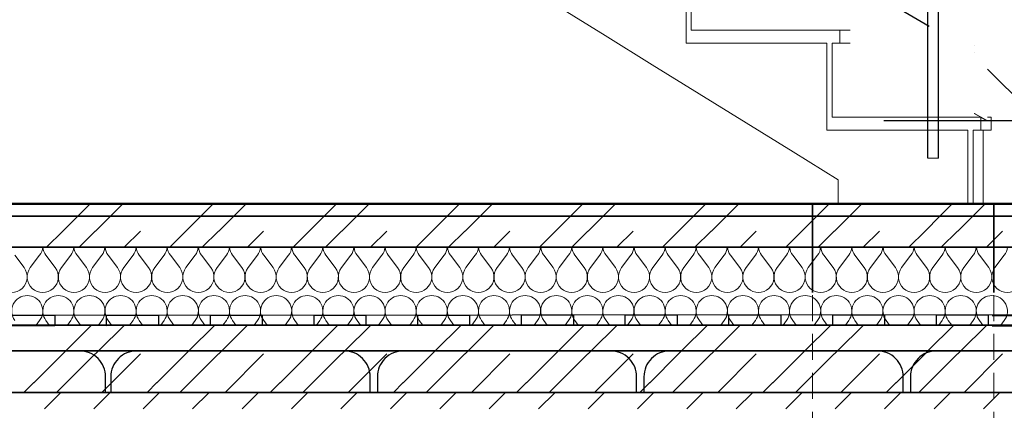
# Model space of a CAD drawing. Header units: millimetres. Extents: x -36478 to 31050, y -14815 to 11827.
# Tile 39 of 256: x -7035 to -5136, y -227 to 526. Entities that reach past the tile are written whole.
import ezdxf

# ---------------------------------------------------------------- set-up
doc = ezdxf.new("R2010")
doc.units = ezdxf.units.MM
doc.header["$MEASUREMENT"] = 0
doc.linetypes.add('Wipeout_Contour', pattern=[1000, 0, -1000])
doc.linetypes.add('čárkovaná 3', pattern=[75, 50, -25])
for name, color, linetype in [('Interiér - schodiště', 7, 'Continuous'), ('Konstrukce - nosné', 7, 'Continuous'), ('Nové_0', 7, 'Continuous'), ('Nové_Konstrukce - krov', 7, 'Continuous'), ('Nové_Konstrukce - nosné', 7, 'Continuous'), ('Nové_Kóty - SP', 7, 'Continuous'), ('Nové_Výplně – Řezové', 7, 'Continuous'), ('Výplně - Povrchové', 7, 'Continuous'), ('Výplně – Řezové', 7, 'Continuous')]:
    doc.layers.add(name, color=color, linetype=linetype)
doc.styles.add('GENEROVANÝ_STYL_2', font='txt')
doc.dimstyles.new('GENEROVANÝ_STYL__1', dxfattribs={"dimtxt": 125, "dimasz": 190, "dimexe": 0.18, "dimexo": 300, "dimgap": 0, "dimtad": 1, "dimdec": 0, "dimzin": 0, "dimdsep": 46, "dimtxsty": 'GENEROVANÝ_STYL_2', "dimblk": 'ARROWHEAD_6', "dimblk1": 'ARROWHEAD_6', "dimblk2": 'ARROWHEAD_6', "dimcen": 0.09, "dimclrd": 1, "dimclre": 1, "dimclrt": 1, "dimazin": 0, "dimtfac": 1, "dimtdec": 4, "dimtmove": 0, "dimatfit": 3, "dimfxl": 1, "dimtolj": 1, "dimtzin": 0, "dimarcsym": 0})

# ---------------------------------------------------------------- blocks, each defined once
blk = doc.blocks.new('*X6241')
at = {"layer": 'Nové_Výplně – Řezové', "color": 21, "linetype": 'Continuous', "lineweight": 20, "true_color": 0xffaaaa}
for p, q in [((-6951.4, 118.4), (-6922.5, 147.3)), ((-6888.1, 118.4), (-6859.3, 147.3)), ((-6713.9, 118.4), (-6685, 147.3)), ((-6650.6, 118.4), (-6621.8, 147.3)), ((-6476.4, 118.4), (-6447.5, 147.3)), ((-6413.1, 118.4), (-6384.3, 147.3)), ((-6238.9, 118.4), (-6210, 147.3)), ((-6175.6, 118.4), (-6146.8, 147.3)), ((-6001.4, 118.4), (-5972.5, 147.3)), ((-5938.1, 118.4), (-5909.3, 147.3)), ((-5763.9, 118.4), (-5735, 147.3)), ((-5700.6, 118.4), (-5671.8, 147.3)), ((-5526.4, 118.4), (-5497.5, 147.3)), ((-5463.1, 118.4), (-5434.3, 147.3)), ((-5288.9, 118.4), (-5260, 147.3)), ((-5225.6, 118.4), (-5196.8, 147.3)), ((-6982.5, 87.3), (-6951.4, 118.4)), ((-6920, 87.3), (-6888.9, 118.4)), ((-6832.9, 87.3), (-6801.8, 118.4)), ((-6745, 87.3), (-6713.9, 118.4)), ((-6682.5, 87.3), (-6651.4, 118.4)), ((-6595.4, 87.3), (-6564.3, 118.4)), ((-6507.5, 87.3), (-6476.4, 118.4)), ((-6445, 87.3), (-6413.9, 118.4)), ((-6357.9, 87.3), (-6326.8, 118.4)), ((-6270, 87.3), (-6238.9, 118.4)), ((-6207.5, 87.3), (-6176.4, 118.4)), ((-6120.4, 87.3), (-6089.3, 118.4)), ((-6032.5, 87.3), (-6001.4, 118.4)), ((-5970, 87.3), (-5938.9, 118.4)), ((-5882.9, 87.3), (-5851.8, 118.4)), ((-5795, 87.3), (-5763.9, 118.4)), ((-5732.5, 87.3), (-5701.4, 118.4)), ((-5645.4, 87.3), (-5614.3, 118.4)), ((-5557.5, 87.3), (-5526.4, 118.4)), ((-5495, 87.3), (-5463.9, 118.4)), ((-5407.9, 87.3), (-5376.8, 118.4)), ((-5320, 87.3), (-5288.9, 118.4)), ((-5257.5, 87.3), (-5226.4, 118.4)), ((-5170.4, 87.3), (-5139.3, 118.4))]:
    blk.add_line(p, q, dxfattribs=at)
blk = doc.blocks.new('výplň_3119_1', base_point=(0, 0))
at = {"layer": 'Nové_Výplně – Řezové', "color": 1, "linetype": 'Continuous', "lineweight": 25, "flags": 128}
blk.add_lwpolyline([(-7805.8, 87.3), (-7805.8, 147.3), (-1016.6, 147.3), (-1016.6, 87.3)], close=True, dxfattribs=at)
at = {"layer": 'Nové_Výplně – Řezové', "color": 21, "linetype": 'Continuous', "lineweight": 20, "true_color": 0xffaaaa}
blk.add_blockref('*X6241', (0, 0), dxfattribs=at)
blk = doc.blocks.new('*X6243')
at = {"layer": 'Nové_Výplně – Řezové', "color": 21, "linetype": 'Continuous', "lineweight": 20, "true_color": 0xffaaaa}
for p, q in [((-7026, 48), (-7044, 72)), ((-7014, 48), (-6996, 72)), ((-6966, 48), (-6984, 72)), ((-6954, 48), (-6936, 72)), ((-6906, 48), (-6924, 72)), ((-6894, 48), (-6876, 72)), ((-6846, 48), (-6864, 72)), ((-6834, 48), (-6816, 72)), ((-6786, 48), (-6804, 72)), ((-6774, 48), (-6756, 72)), ((-6726, 48), (-6744, 72)), ((-6714, 48), (-6696, 72)), ((-6666, 48), (-6684, 72)), ((-6654, 48), (-6636, 72)), ((-6606, 48), (-6624, 72)), ((-6594, 48), (-6576, 72)), ((-6546, 48), (-6564, 72)), ((-6534, 48), (-6516, 72)), ((-6486, 48), (-6504, 72)), ((-6474, 48), (-6456, 72)), ((-6426, 48), (-6444, 72)), ((-6414, 48), (-6396, 72)), ((-6366, 48), (-6384, 72)), ((-6354, 48), (-6336, 72)), ((-6306, 48), (-6324, 72)), ((-6294, 48), (-6276, 72)), ((-6246, 48), (-6264, 72)), ((-6234, 48), (-6216, 72)), ((-6186, 48), (-6204, 72)), ((-6174, 48), (-6156, 72)), ((-6126, 48), (-6144, 72)), ((-6114, 48), (-6096, 72)), ((-6066, 48), (-6084, 72)), ((-6054, 48), (-6036, 72)), ((-6006, 48), (-6024, 72)), ((-5994, 48), (-5976, 72)), ((-5946, 48), (-5964, 72)), ((-5934, 48), (-5916, 72)), ((-5886, 48), (-5904, 72)), ((-5874, 48), (-5856, 72)), ((-5826, 48), (-5844, 72)), ((-5814, 48), (-5796, 72)), ((-5766, 48), (-5784, 72)), ((-5754, 48), (-5736, 72)), ((-5706, 48), (-5724, 72)), ((-5694, 48), (-5676, 72)), ((-5646, 48), (-5664, 72)), ((-5634, 48), (-5616, 72)), ((-5586, 48), (-5604, 72)), ((-5574, 48), (-5556, 72)), ((-5526, 48), (-5544, 72)), ((-5514, 48), (-5496, 72)), ((-5466, 48), (-5484, 72)), ((-5454, 48), (-5436, 72)), ((-5406, 48), (-5424, 72)), ((-5394, 48), (-5376, 72)), ((-5346, 48), (-5364, 72)), ((-5334, 48), (-5316, 72)), ((-5286, 48), (-5304, 72)), ((-5274, 48), (-5256, 72)), ((-5226, 48), (-5244, 72)), ((-5214, 48), (-5196, 72)), ((-5166, 48), (-5184, 72)), ((-5154, 48), (-5136, 72)), ((-7002.5, -62.7), (-6996, -54)), ((-6977.5, -62.7), (-6984, -54)), ((-6942.5, -62.7), (-6936, -54)), ((-6917.5, -62.7), (-6924, -54)), ((-6882.5, -62.7), (-6876, -54)), ((-6857.5, -62.7), (-6864, -54)), ((-6822.5, -62.7), (-6816, -54)), ((-6797.5, -62.7), (-6804, -54)), ((-6762.5, -62.7), (-6756, -54)), ((-6737.5, -62.7), (-6744, -54)), ((-6702.5, -62.7), (-6696, -54)), ((-6677.5, -62.7), (-6684, -54)), ((-6642.5, -62.7), (-6636, -54)), ((-6617.5, -62.7), (-6624, -54)), ((-6582.5, -62.7), (-6576, -54)), ((-6557.5, -62.7), (-6564, -54)), ((-6522.5, -62.7), (-6516, -54)), ((-6497.5, -62.7), (-6504, -54)), ((-6462.5, -62.7), (-6456, -54)), ((-6437.5, -62.7), (-6444, -54)), ((-6402.5, -62.7), (-6396, -54)), ((-6377.5, -62.7), (-6384, -54)), ((-6342.5, -62.7), (-6336, -54)), ((-6317.5, -62.7), (-6324, -54)), ((-6282.5, -62.7), (-6276, -54)), ((-6257.5, -62.7), (-6264, -54)), ((-6222.5, -62.7), (-6216, -54)), ((-6197.5, -62.7), (-6204, -54)), ((-6162.5, -62.7), (-6156, -54)), ((-6137.5, -62.7), (-6144, -54)), ((-6102.5, -62.7), (-6096, -54)), ((-6077.5, -62.7), (-6084, -54)), ((-6042.5, -62.7), (-6036, -54)), ((-6017.5, -62.7), (-6024, -54)), ((-5982.5, -62.7), (-5976, -54)), ((-5957.5, -62.7), (-5964, -54)), ((-5922.5, -62.7), (-5916, -54)), ((-5897.5, -62.7), (-5904, -54)), ((-5862.5, -62.7), (-5856, -54)), ((-5837.5, -62.7), (-5844, -54)), ((-5802.5, -62.7), (-5796, -54)), ((-5777.5, -62.7), (-5784, -54)), ((-5742.5, -62.7), (-5736, -54)), ((-5717.5, -62.7), (-5724, -54)), ((-5682.5, -62.7), (-5676, -54)), ((-5657.5, -62.7), (-5664, -54)), ((-5622.5, -62.7), (-5616, -54)), ((-5597.5, -62.7), (-5604, -54)), ((-5562.5, -62.7), (-5556, -54)), ((-5537.5, -62.7), (-5544, -54)), ((-5502.5, -62.7), (-5496, -54)), ((-5477.5, -62.7), (-5484, -54)), ((-5442.5, -62.7), (-5436, -54)), ((-5417.5, -62.7), (-5424, -54)), ((-5382.5, -62.7), (-5376, -54)), ((-5357.5, -62.7), (-5364, -54)), ((-5322.5, -62.7), (-5316, -54)), ((-5297.5, -62.7), (-5304, -54)), ((-5262.5, -62.7), (-5256, -54)), ((-5237.5, -62.7), (-5244, -54)), ((-5202.5, -62.7), (-5196, -54)), ((-5177.5, -62.7), (-5184, -54)), ((-5142.5, -62.7), (-5136, -54))]:
    blk.add_line(p, q, dxfattribs=at)
for centre, start, end in [((-7020, 90), 323.1301, 354.818), ((-6960, 90), 185.182, 216.8699), ((-6960, 90), 323.1301, 354.818), ((-6900, 90), 185.182, 216.8699), ((-6900, 90), 323.1301, 354.818), ((-6840, 90), 185.182, 216.8699), ((-6840, 90), 323.1301, 354.818), ((-6780, 90), 185.182, 216.8699), ((-6780, 90), 323.1301, 354.818), ((-6720, 90), 185.182, 216.8699), ((-6720, 90), 323.1301, 354.818), ((-6660, 90), 185.182, 216.8699), ((-6660, 90), 323.1301, 354.818), ((-6600, 90), 185.182, 216.8699), ((-6600, 90), 323.1301, 354.818), ((-6540, 90), 185.182, 216.8699), ((-6540, 90), 323.1301, 354.818), ((-6480, 90), 185.182, 216.8699), ((-6480, 90), 323.1301, 354.818), ((-6420, 90), 185.182, 216.8699), ((-6420, 90), 323.1301, 354.818), ((-6360, 90), 185.182, 216.8699), ((-6360, 90), 323.1301, 354.818), ((-6300, 90), 185.182, 216.8699), ((-6300, 90), 323.1301, 354.818), ((-6240, 90), 185.182, 216.8699), ((-6240, 90), 323.1301, 354.818), ((-6180, 90), 185.182, 216.8699), ((-6180, 90), 323.1301, 354.818), ((-6120, 90), 185.182, 216.8699), ((-6120, 90), 323.1301, 354.818), ((-6060, 90), 185.182, 216.8699), ((-6060, 90), 323.1301, 354.818), ((-6000, 90), 185.182, 216.8699), ((-6000, 90), 323.1301, 354.818), ((-5940, 90), 185.182, 216.8699), ((-5940, 90), 323.1301, 354.818), ((-5880, 90), 185.182, 216.8699), ((-5880, 90), 323.1301, 354.818), ((-5820, 90), 185.182, 216.8699), ((-5820, 90), 323.1301, 354.818), ((-5760, 90), 185.182, 216.8699), ((-5760, 90), 323.1301, 354.818), ((-5700, 90), 185.182, 216.8699), ((-5700, 90), 323.1301, 354.818), ((-5640, 90), 185.182, 216.8699), ((-5640, 90), 323.1301, 354.818), ((-5580, 90), 185.182, 216.8699), ((-5580, 90), 323.1301, 354.818), ((-5520, 90), 185.182, 216.8699), ((-5520, 90), 323.1301, 354.818), ((-5460, 90), 185.182, 216.8699), ((-5460, 90), 323.1301, 354.818), ((-5400, 90), 185.182, 216.8699), ((-5400, 90), 323.1301, 354.818), ((-5340, 90), 185.182, 216.8699), ((-5340, 90), 323.1301, 354.818), ((-5280, 90), 185.182, 216.8699), ((-5280, 90), 323.1301, 354.818), ((-5220, 90), 185.182, 216.8699), ((-5220, 90), 323.1301, 354.818), ((-5160, 90), 185.182, 216.8699), ((-5160, 90), 323.1301, 354.818), ((-7050, 30), 143.1301, 36.8699), ((-6990, 30), 143.1301, 36.8699), ((-6930, 30), 143.1301, 36.8699), ((-6870, 30), 143.1301, 36.8699), ((-6810, 30), 143.1301, 36.8699), ((-6750, 30), 143.1301, 36.8699), ((-6690, 30), 143.1301, 36.8699), ((-6630, 30), 143.1301, 36.8699), ((-6570, 30), 143.1301, 36.8699), ((-6510, 30), 143.1301, 36.8699), ((-6450, 30), 143.1301, 36.8699), ((-6390, 30), 143.1301, 36.8699), ((-6330, 30), 143.1301, 36.8699), ((-6270, 30), 143.1301, 36.8699), ((-6210, 30), 143.1301, 36.8699), ((-6150, 30), 143.1301, 36.8699), ((-6090, 30), 143.1301, 36.8699), ((-6030, 30), 143.1301, 36.8699), ((-5970, 30), 143.1301, 36.8699), ((-5910, 30), 143.1301, 36.8699), ((-5850, 30), 143.1301, 36.8699), ((-5790, 30), 143.1301, 36.8699), ((-5730, 30), 143.1301, 36.8699), ((-5670, 30), 143.1301, 36.8699), ((-5610, 30), 143.1301, 36.8699), ((-5550, 30), 143.1301, 36.8699), ((-5490, 30), 143.1301, 36.8699), ((-5430, 30), 143.1301, 36.8699), ((-5370, 30), 143.1301, 36.8699), ((-5310, 30), 143.1301, 36.8699), ((-5250, 30), 143.1301, 36.8699), ((-5190, 30), 143.1301, 36.8699), ((-5130, 30), 143.1301, 36.8699), ((-7020, -36), 90, 216.8699), ((-7020, -36), 323.1301, 90), ((-6960, -36), 90, 216.8699), ((-6960, -36), 323.1301, 90), ((-6900, -36), 90, 216.8699), ((-6900, -36), 323.1301, 90), ((-6840, -36), 90, 216.8699), ((-6840, -36), 323.1301, 90), ((-6780, -36), 90, 216.8699), ((-6780, -36), 323.1301, 90), ((-6720, -36), 90, 216.8699), ((-6720, -36), 323.1301, 90), ((-6660, -36), 90, 216.8699), ((-6660, -36), 323.1301, 90), ((-6600, -36), 90, 216.8699), ((-6600, -36), 323.1301, 90), ((-6540, -36), 90, 216.8699), ((-6540, -36), 323.1301, 90), ((-6480, -36), 90, 216.8699), ((-6480, -36), 323.1301, 90), ((-6420, -36), 90, 216.8699), ((-6420, -36), 323.1301, 90), ((-6360, -36), 90, 216.8699), ((-6360, -36), 323.1301, 90), ((-6300, -36), 90, 216.8699), ((-6300, -36), 323.1301, 90), ((-6240, -36), 90, 216.8699), ((-6240, -36), 323.1301, 90), ((-6180, -36), 90, 216.8699), ((-6180, -36), 323.1301, 90), ((-6120, -36), 90, 216.8699), ((-6120, -36), 323.1301, 90), ((-6060, -36), 90, 216.8699), ((-6060, -36), 323.1301, 90), ((-6000, -36), 90, 216.8699), ((-6000, -36), 323.1301, 90), ((-5940, -36), 90, 216.8699), ((-5940, -36), 323.1301, 90), ((-5880, -36), 90, 216.8699), ((-5880, -36), 323.1301, 90), ((-5820, -36), 90, 216.8699), ((-5820, -36), 323.1301, 90), ((-5760, -36), 90, 216.8699), ((-5760, -36), 323.1301, 90), ((-5700, -36), 90, 216.8699), ((-5700, -36), 323.1301, 90), ((-5640, -36), 90, 216.8699), ((-5640, -36), 323.1301, 90), ((-5580, -36), 90, 216.8699), ((-5580, -36), 323.1301, 90), ((-5520, -36), 90, 216.8699), ((-5520, -36), 323.1301, 90), ((-5460, -36), 90, 216.8699), ((-5460, -36), 323.1301, 90), ((-5400, -36), 90, 216.8699), ((-5400, -36), 323.1301, 90), ((-5340, -36), 90, 216.8699), ((-5340, -36), 323.1301, 90), ((-5280, -36), 90, 216.8699), ((-5280, -36), 323.1301, 90), ((-5220, -36), 90, 216.8699), ((-5220, -36), 323.1301, 90), ((-5160, -36), 90, 216.8699), ((-5160, -36), 323.1301, 90)]:
    blk.add_arc(centre, 30, start, end, dxfattribs=at)
blk = doc.blocks.new('výplň_3120_1', base_point=(0, 0))
at = {"layer": 'Nové_Výplně – Řezové', "color": 1, "linetype": 'Continuous', "lineweight": 25, "flags": 128}
blk.add_lwpolyline([(-7805.8, -62.7), (-7805.8, 87.3), (-1016.6, 87.3), (-1016.6, -62.7)], close=True, dxfattribs=at)
at = {"layer": 'Nové_Výplně – Řezové', "color": 21, "linetype": 'Continuous', "lineweight": 20, "true_color": 0xffaaaa}
blk.add_blockref('*X6243', (0, 0), dxfattribs=at)
blk = doc.blocks.new('*X6245')
at = {"layer": 'Nové_Výplně – Řezové', "color": 21, "linetype": 'Continuous', "lineweight": 20, "true_color": 0xffaaaa}
for p, q in [((-6922.5, 147.3), (-6897.5, 172.3)), ((-6859.3, 147.3), (-6834.3, 172.3)), ((-6685, 147.3), (-6660, 172.3)), ((-6621.8, 147.3), (-6596.8, 172.3)), ((-6447.5, 147.3), (-6422.5, 172.3)), ((-6384.3, 147.3), (-6359.3, 172.3)), ((-6210, 147.3), (-6185, 172.3)), ((-6146.8, 147.3), (-6121.8, 172.3)), ((-5972.5, 147.3), (-5947.5, 172.3)), ((-5909.3, 147.3), (-5884.3, 172.3)), ((-5735, 147.3), (-5710, 172.3)), ((-5671.8, 147.3), (-5646.8, 172.3)), ((-5497.5, 147.3), (-5472.5, 172.3)), ((-5434.3, 147.3), (-5409.3, 172.3)), ((-5260, 147.3), (-5235, 172.3)), ((-5196.8, 147.3), (-5171.8, 172.3))]:
    blk.add_line(p, q, dxfattribs=at)
blk = doc.blocks.new('výplň_3121_1', base_point=(0, 0))
at = {"layer": 'Nové_Výplně – Řezové', "color": 1, "linetype": 'Continuous', "lineweight": 25, "flags": 128}
blk.add_lwpolyline([(-7805.8, 147.3), (-7805.8, 172.3), (-1016.6, 172.3), (-1016.6, 147.3)], close=True, dxfattribs=at)
at = {"layer": 'Nové_Výplně – Řezové', "color": 21, "linetype": 'Continuous', "lineweight": 20, "true_color": 0xffaaaa}
blk.add_blockref('*X6245', (0, 0), dxfattribs=at)
blk = doc.blocks.new('*X6257')
at = {"layer": 'Nové_Výplně – Řezové', "color": 21, "linetype": 'Continuous', "lineweight": 20, "true_color": 0xffaaaa}
for p, q in [((-6951.4, -118.3), (-6945.8, -112.7)), ((-6888.1, -118.3), (-6882.5, -112.7)), ((-6713.9, -118.3), (-6708.3, -112.7)), ((-6650.6, -118.3), (-6645, -112.7)), ((-6476.4, -118.3), (-6470.8, -112.7)), ((-6413.1, -118.3), (-6407.5, -112.7)), ((-6238.9, -118.3), (-6233.3, -112.7)), ((-6175.6, -118.3), (-6170, -112.7)), ((-6001.4, -118.3), (-5995.8, -112.7)), ((-5938.1, -118.3), (-5932.5, -112.7)), ((-5763.9, -118.3), (-5758.3, -112.7)), ((-5700.6, -118.3), (-5695, -112.7)), ((-5526.4, -118.3), (-5520.8, -112.7)), ((-5463.1, -118.3), (-5457.5, -112.7)), ((-5288.9, -118.3), (-5283.3, -112.7)), ((-5225.6, -118.3), (-5220, -112.7)), ((-7007.3, -174.2), (-6951.4, -118.3)), ((-6963.3, -192.7), (-6888.9, -118.3)), ((-6876.1, -192.7), (-6801.8, -118.3)), ((-6769.8, -174.2), (-6713.9, -118.3)), ((-6725.8, -192.7), (-6651.4, -118.3)), ((-6638.6, -192.7), (-6564.3, -118.3)), ((-6532.3, -174.2), (-6476.4, -118.3)), ((-6488.3, -192.7), (-6413.9, -118.3)), ((-6401.1, -192.7), (-6326.8, -118.3)), ((-6294.8, -174.2), (-6238.9, -118.3)), ((-6250.8, -192.7), (-6176.4, -118.3)), ((-6163.6, -192.7), (-6089.3, -118.3)), ((-6057.3, -174.2), (-6001.4, -118.3)), ((-6013.3, -192.7), (-5938.9, -118.3)), ((-5926.1, -192.7), (-5851.8, -118.3)), ((-5819.8, -174.2), (-5763.9, -118.3)), ((-5775.8, -192.7), (-5701.4, -118.3)), ((-5688.6, -192.7), (-5614.3, -118.3)), ((-5582.3, -174.2), (-5526.4, -118.3)), ((-5538.3, -192.7), (-5463.9, -118.3)), ((-5451.1, -192.7), (-5376.8, -118.3)), ((-5344.8, -174.2), (-5288.9, -118.3)), ((-5300.8, -192.7), (-5226.4, -118.3)), ((-5213.6, -192.7), (-5139.3, -118.3)), ((-7026.5, -192.7), (-7007.3, -173.5)), ((-6789, -192.7), (-6769.8, -173.5)), ((-6551.5, -192.7), (-6532.3, -173.5)), ((-6314, -192.7), (-6294.8, -173.5)), ((-6076.5, -192.7), (-6057.3, -173.5)), ((-5839, -192.7), (-5819.8, -173.5)), ((-5601.5, -192.7), (-5582.3, -173.5)), ((-5364, -192.7), (-5344.8, -173.5))]:
    blk.add_line(p, q, dxfattribs=at)
blk = doc.blocks.new('výplň_3127_1', base_point=(0, 0))
at = {"layer": 'Nové_Výplně – Řezové', "color": 1, "linetype": 'Continuous', "lineweight": 25, "flags": 128}
blk.add_lwpolyline([(-7805.8, -112.7), (-1010.1, -112.7), (-1010.1, -192.7), (-7805.8, -192.7)], close=True, dxfattribs=at)
at = {"layer": 'Nové_Výplně – Řezové', "color": 21, "linetype": 'Continuous', "lineweight": 20, "true_color": 0xffaaaa}
blk.add_blockref('*X6257', (0, 0), dxfattribs=at)
blk = doc.blocks.new('*X6263')
at = {"layer": 'Nové_Výplně – Řezové', "color": 21, "linetype": 'Continuous', "lineweight": 20, "true_color": 0xffaaaa}
for p, q in [((-6986.9, -224.3), (-6955.3, -192.7)), ((-6891.6, -224.3), (-6860, -192.7)), ((-6796.3, -224.3), (-6764.7, -192.7)), ((-6701, -224.3), (-6669.4, -192.7)), ((-6605.7, -224.3), (-6574.1, -192.7)), ((-6510.4, -224.3), (-6478.8, -192.7)), ((-6415.1, -224.3), (-6383.5, -192.7)), ((-6319.8, -224.3), (-6288.2, -192.7)), ((-6224.5, -224.3), (-6192.9, -192.7)), ((-6129.2, -224.3), (-6097.6, -192.7)), ((-6033.9, -224.3), (-6002.3, -192.7)), ((-5938.6, -224.3), (-5907, -192.7)), ((-5843.3, -224.3), (-5811.7, -192.7)), ((-5748, -224.3), (-5716.4, -192.7)), ((-5652.7, -224.3), (-5621.1, -192.7)), ((-5557.4, -224.3), (-5525.8, -192.7)), ((-5462.1, -224.3), (-5430.5, -192.7)), ((-5366.8, -224.3), (-5335.2, -192.7)), ((-5271.5, -224.3), (-5239.9, -192.7)), ((-5176.2, -224.3), (-5144.6, -192.7))]:
    blk.add_line(p, q, dxfattribs=at)
blk = doc.blocks.new('výplň_3130_1', base_point=(0, 0))
at = {"layer": 'Nové_Výplně – Řezové', "color": 1, "linetype": 'Continuous', "lineweight": 25, "flags": 128}
blk.add_lwpolyline([(-7805.8, -192.7), (-1010.1, -192.7), (-1010.1, -342.7), (-7805.8, -342.7), (-7805.8, -232)], close=True, dxfattribs=at)
at = {"layer": 'Nové_Výplně – Řezové', "color": 21, "linetype": 'Continuous', "lineweight": 20, "true_color": 0xffaaaa}
blk.add_blockref('*X6263', (0, 0), dxfattribs=at)
blk = doc.blocks.new('*D6302')
at = {"layer": 'Nové_Kóty - SP', "color": 1, "linetype": 'Continuous', "lineweight": 25}
for p, q in [((-5068.3, 1335.4), (-5068.3, 1485.4)), ((-4968.3, 1235.4), (-5168.3, 1435.4)), ((-4880.8, 1335.4), (-5368.3, 1335.4)), ((-5068.3, 330.8), (-5068.3, 1335.4)), ((-5168.3, 430.8), (-4968.3, 230.8)), ((-4880.8, 330.8), (-5368.3, 330.8)), ((-5068.3, 180.8), (-5068.3, 330.8))]:
    blk.add_line(p, q, dxfattribs=at)
at = {"layer": 'Nové_Kóty - SP', "color": 1, "lineweight": 25, "insert": (-5093.3, 619.4), "char_height": 125, "attachment_point": 7, "rotation": 90, "style": 'GENEROVANÝ_STYL_2'}
blk.add_mtext('\\A1;{\\pql;\\fArial|b0|i0|c0|p38;1 000}', dxfattribs=at)
blk = doc.blocks.new('ARROWHEAD_6')
at = {"color": 0, "linetype": 'Continuous', "lineweight": 0}
for p, q in [((-0.5, -0.5), (0.5, 0.5)), ((0, 0), (-1, 0))]:
    blk.add_line(p, q, dxfattribs=at)
blk = doc.blocks.new('*X6353')
at = {"layer": 'Nové_Výplně – Řezové', "color": 21, "linetype": 'Continuous', "lineweight": 20, "true_color": 0xffaaaa}
for p, q in [((-6945.8, -112.7), (-6895.8, -62.7)), ((-6882.5, -112.7), (-6832.5, -62.7)), ((-6708.3, -112.7), (-6658.3, -62.7)), ((-6645, -112.7), (-6595, -62.7)), ((-6470.8, -112.7), (-6420.8, -62.7)), ((-6407.5, -112.7), (-6357.5, -62.7)), ((-6233.3, -112.7), (-6183.3, -62.7)), ((-6170, -112.7), (-6120, -62.7)), ((-5995.8, -112.7), (-5945.8, -62.7)), ((-5932.5, -112.7), (-5882.5, -62.7)), ((-5758.3, -112.7), (-5708.3, -62.7)), ((-5695, -112.7), (-5645, -62.7)), ((-5520.8, -112.7), (-5470.8, -62.7)), ((-5457.5, -112.7), (-5407.5, -62.7)), ((-5283.3, -112.7), (-5233.3, -62.7)), ((-5220, -112.7), (-5170, -62.7))]:
    blk.add_line(p, q, dxfattribs=at)
blk = doc.blocks.new('výplň_3136_1', base_point=(0, 0))
at = {"layer": 'Nové_Výplně – Řezové', "color": 1, "linetype": 'Continuous', "lineweight": 25, "flags": 128}
blk.add_lwpolyline([(-7635.8, -112.7), (-7635.8, -62.7), (-1016.6, -62.7), (-1016.6, -112.7)], close=True, dxfattribs=at)
at = {"layer": 'Nové_Výplně – Řezové', "color": 21, "linetype": 'Continuous', "lineweight": 20, "true_color": 0xffaaaa}
blk.add_blockref('*X6353', (0, 0), dxfattribs=at)
blk = doc.blocks.new('Izolace proti vodě 25[4]_1', base_point=(-4666.9, -62.6))
at = {"layer": 'Nové_Konstrukce - krov', "color": 1, "linetype": 'Continuous', "lineweight": 25}
for p, q in [((-4666.9, -42.6), (-8909.2, -45.2)), ((-7066.9, -44.1), (-6966.9, -44)), ((-6966.9, -44), (-6966.9, -64)), ((-6866.9, -44), (-6766.9, -43.9)), ((-6866.9, -64), (-6866.9, -44)), ((-6766.9, -43.9), (-6766.9, -63.9)), ((-6666.9, -63.8), (-6666.9, -43.8)), ((-6666.9, -43.8), (-6566.9, -43.8)), ((-6566.9, -43.8), (-6566.9, -63.8)), ((-6466.9, -63.7), (-6466.9, -43.7)), ((-6466.9, -43.7), (-6366.9, -43.7)), ((-6366.9, -43.7), (-6366.9, -63.7)), ((-6266.9, -43.6), (-6166.9, -43.5)), ((-6266.9, -63.6), (-6266.9, -43.6)), ((-6166.9, -43.5), (-6166.9, -63.5)), ((-6066.9, -43.5), (-5966.9, -43.4)), ((-6066.9, -63.5), (-6066.9, -43.5)), ((-5966.9, -43.4), (-5966.9, -63.4)), ((-5866.9, -63.3), (-5866.9, -43.3)), ((-5866.9, -43.3), (-5766.9, -43.3)), ((-5766.9, -43.3), (-5766.9, -63.3)), ((-5666.9, -63.2), (-5666.9, -43.2)), ((-5666.9, -43.2), (-5566.9, -43.2)), ((-5566.9, -43.2), (-5566.9, -63.2)), ((-5466.9, -43.1), (-5366.9, -43)), ((-5466.9, -63.1), (-5466.9, -43.1)), ((-5366.9, -43), (-5366.9, -63)), ((-5266.9, -43), (-5166.9, -42.9)), ((-5266.9, -63), (-5266.9, -43)), ((-5166.9, -42.9), (-5166.9, -62.9)), ((-4666.9, -62.6), (-8909.2, -65.2)), ((-6966.9, -64), (-7066.9, -64.1)), ((-6766.9, -63.9), (-6866.9, -64)), ((-6566.9, -63.8), (-6666.9, -63.8)), ((-6366.9, -63.7), (-6466.9, -63.7)), ((-6166.9, -63.5), (-6266.9, -63.6)), ((-5966.9, -63.4), (-6066.9, -63.5)), ((-5766.9, -63.3), (-5866.9, -63.3)), ((-5566.9, -63.2), (-5666.9, -63.2)), ((-5366.9, -63), (-5466.9, -63.1)), ((-5166.9, -62.9), (-5266.9, -63))]:
    blk.add_line(p, q, dxfattribs=at)
blk = doc.blocks.new('Izolace proti vodě 25[5]_1', base_point=(-1010.1, -62.6))
at = {"layer": 'Nové_Konstrukce - krov', "color": 1, "linetype": 'Continuous', "lineweight": 25}
for p, q in [((-1010.1, -42.6), (-5159.2, -45.2)), ((-1010.1, -62.6), (-5159.1, -65.2))]:
    blk.add_line(p, q, dxfattribs=at)

msp = doc.modelspace()

# ---------------------------------------------------------------- linework, layer by layer
at = {"color": 8, "linetype": 'Continuous', "lineweight": 35}
msp.add_line((-5156.1, 0), (-5156.1, 170), dxfattribs=at)
at = {"layer": 'Nové_Konstrukce - nosné', "color": 1, "linetype": 'Continuous', "lineweight": 25, "flags": 128}
for points in [[(-7368.8, -162.7), (-7368.8, -192.7), (-6868.8, -192.7), (-6868.8, -162.7, 0.414214), (-6918.8, -112.7), (-7318.8, -112.7, 0.414214)], [(-6858.8, -162.7), (-6858.8, -192.7), (-6358.8, -192.7), (-6358.8, -162.7, 0.414214), (-6408.8, -112.7), (-6808.8, -112.7, 0.414214)], [(-6344.9, -162.7), (-6344.9, -192.7), (-5844.9, -192.7), (-5844.9, -162.7, 0.414214), (-5894.9, -112.7), (-6294.9, -112.7, 0.414214)], [(-5830.9, -162.7), (-5830.9, -192.7), (-5330.9, -192.7), (-5330.9, -162.7, 0.414214), (-5380.9, -112.7), (-5780.9, -112.7, 0.414214)], [(-5316.9, -162.7), (-5316.9, -192.7), (-4816.9, -192.7), (-4816.9, -162.7, 0.414214), (-4866.9, -112.7), (-5266.9, -112.7, 0.414214)]]:
    msp.add_lwpolyline(points, format="xyb", close=True, dxfattribs=at)

# ---------------------------------------------------------------- block references
at = {"layer": 'Nové_Konstrukce - krov', "color": 1, "linetype": 'Continuous', "lineweight": 25}
for name, p in [('Izolace proti vodě 25[4]_1', (-4666.9, -62.6)), ('Izolace proti vodě 25[5]_1', (-1010.1, -62.6))]:
    msp.add_blockref(name, p, dxfattribs=at)
at = {"layer": 'Nové_Výplně – Řezové', "color": 21, "linetype": 'Continuous', "lineweight": 20, "true_color": 0xffaaaa}
for name in ['výplň_3119_1', 'výplň_3120_1', 'výplň_3136_1', 'výplň_3127_1', 'výplň_3130_1']:
    msp.add_blockref(name, (0, 0), dxfattribs=at)

# ---------------------------------------------------------------- wipeouts: each hides what was drawn before it
at = {"color": 254, "linetype": 'Wipeout_Contour', "lineweight": 0, "ltscale": 49724.457531}
msp.add_wipeout([(-7626.6, 1657), (-7635.9, 1657), (-7635.9, 170), (-5456.2, 170), (-5456.2, 217.3), (-7611.7, 1550), (-7626.6, 1550)], dxfattribs=at).dxf.layer = 'Výplně - Povrchové'
at = {"color": 254, "linetype": 'Wipeout_Contour', "lineweight": 0, "ltscale": 20769.906435}
msp.add_wipeout([(-5196.1, 170), (-5176.6, 170), (-5176.6, 313), (-5196.1, 313)], dxfattribs=at).dxf.layer = 'Výplně - Povrchové'

# ---------------------------------------------------------------- next in the draw order: wipeouts: each hides what was drawn before it
at = {"color": 254, "linetype": 'Wipeout_Contour', "lineweight": 0, "ltscale": 109890.471046}
msp.add_wipeout([(-6263.4, 842), (-5976.7, 842), (-5976.7, 817), (-5991.7, 817), (-5991.7, 674), (-5705, 674), (-5705, 649), (-5720, 649), (-5720, 506), (-5433.3, 506), (-5433.3, 481), (-5448.3, 481), (-5448.3, 338), (-5181.4, 338), (-5193.9, 345.2), (-5193.9, 395.2), (-6248.4, 1002.7), (-6248.4, 985), (-6263.4, 985)], dxfattribs=at).dxf.layer = 'Výplně - Povrchové'
at = {"color": 254, "linetype": 'Wipeout_Contour', "lineweight": 0, "ltscale": 20828.969156}
msp.add_wipeout([(-5196.1, 313), (-5206.1, 313), (-5206.1, 170), (-5196.1, 170)], dxfattribs=at).dxf.layer = 'Výplně - Povrchové'

# ---------------------------------------------------------------- next in the draw order: linework, layer by layer
at = {"layer": 'Nové_0', "color": 1, "linetype": 'Continuous', "lineweight": 25}
for p, q in [((-5193.4, 476), (-5193.5, 476.1)), ((-5193.4, 475.9), (-5193.5, 476)), ((-5193.4, 462), (-5193.5, 462.1))]:
    msp.add_line(p, q, dxfattribs=at)

# ---------------------------------------------------------------- next in the draw order: wipeouts: each hides what was drawn before it
at = {"color": 254, "linetype": 'Wipeout_Contour', "lineweight": 0, "ltscale": 23037.060534}
msp.add_wipeout([(-5739.6, 649), (-5739.6, 506), (-5720, 506), (-5720, 649)], dxfattribs=at).dxf.layer = 'Výplně - Povrchové'
at = {"color": 254, "linetype": 'Wipeout_Contour', "lineweight": 0, "ltscale": 21895.54244}
msp.add_wipeout([(-5467.9, 481), (-5467.9, 338), (-5448.3, 338), (-5448.3, 481)], dxfattribs=at).dxf.layer = 'Výplně - Povrchové'
at = {"color": 254, "linetype": 'Wipeout_Contour', "lineweight": 0, "ltscale": 41456.426097}
msp.add_wipeout([(-5181.2, 337.9), (-5181.2, 313), (-5161.6, 313), (-5161.6, 338), (-5168.4, 338), (-5168.4, 330.8), (-5168.9, 330.8), (-5181, 337.8)], dxfattribs=at).dxf.layer = 'Výplně - Povrchové'

# ---------------------------------------------------------------- next in the draw order: wipeouts: each hides what was drawn before it
at = {"color": 254, "linetype": 'Wipeout_Contour', "lineweight": 0, "ltscale": 23095.890651}
msp.add_wipeout([(-5739.6, 649), (-5749.6, 649), (-5749.6, 506), (-5739.6, 506)], dxfattribs=at).dxf.layer = 'Výplně - Povrchové'
at = {"color": 254, "linetype": 'Wipeout_Contour', "lineweight": 0, "ltscale": 21861.693111}
msp.add_wipeout([(-5452.9, 506), (-5452.9, 481), (-5433.3, 481), (-5433.3, 506)], dxfattribs=at).dxf.layer = 'Výplně - Povrchové'
at = {"color": 254, "linetype": 'Wipeout_Contour', "lineweight": 0, "ltscale": 21954.504182}
msp.add_wipeout([(-5467.9, 481), (-5477.9, 481), (-5477.9, 338), (-5467.9, 338)], dxfattribs=at).dxf.layer = 'Výplně - Povrchové'

# ---------------------------------------------------------------- next in the draw order: wipeouts: each hides what was drawn before it
at = {"color": 254, "linetype": 'Wipeout_Contour', "lineweight": 0, "ltscale": 22491.802286}
msp.add_wipeout([(-5749.6, 481), (-5452.9, 481), (-5452.9, 506), (-5749.6, 506)], dxfattribs=at).dxf.layer = 'Výplně - Povrchové'
at = {"color": 254, "linetype": 'Wipeout_Contour', "lineweight": 0, "ltscale": 26550.625831}
msp.add_wipeout([(-5477.9, 313), (-5181.2, 313), (-5181.2, 337.9), (-5181.2, 338), (-5477.9, 338)], dxfattribs=at).dxf.layer = 'Výplně - Povrchové'

# ---------------------------------------------------------------- next in the draw order: linework, layer by layer
at = {"layer": 'Interiér - schodiště', "color": 8, "linetype": 'Continuous', "lineweight": 20}
for p, q in [((-5196.1, 170), (-5196.1, 313)), ((-5196.1, 313), (-5181.2, 313)), ((-5181.2, 313), (-5161.6, 313)), ((-5176.6, 170), (-5176.6, 313))]:
    msp.add_line(p, q, dxfattribs=at)

# ---------------------------------------------------------------- next in the draw order: wipeouts: each hides what was drawn before it
at = {"color": 254, "linetype": 'Wipeout_Contour', "lineweight": 0, "ltscale": 156441.789076}
msp.add_wipeout([(-7626.6, 1550), (-7611.7, 1550), (-5456.2, 217.3), (-5456.2, 170), (-5206.2, 170), (-5206.2, 313), (-5478, 313), (-5478, 481), (-5749.7, 481), (-5749.7, 649), (-6021.4, 649), (-6021.4, 817), (-6293.1, 817), (-6293.1, 985), (-6564.8, 985), (-6564.8, 1153), (-6836.5, 1153), (-6836.5, 1321), (-7108.3, 1321), (-7108.3, 1489), (-7380, 1489), (-7380, 1654.5), (-7384.3, 1657), (-7626.6, 1657)], dxfattribs=at).dxf.layer = 'Výplně - Povrchové'
at = {"color": 254, "linetype": 'Wipeout_Contour', "lineweight": 0, "ltscale": 20742.941719}
msp.add_wipeout([(-5168.7, 330.8), (-5181.2, 337.9), (-5181, 337.8), (-5168.9, 330.8)], dxfattribs=at).dxf.layer = 'Výplně - Povrchové'

# ---------------------------------------------------------------- next in the draw order: linework, layer by layer
at = {"color": 30, "linetype": 'Continuous', "lineweight": 20, "true_color": 0xff6600}
msp.add_line((-5283.2, 258.9), (-5263.1, 258.9), dxfattribs=at)
at = {"color": 8, "linetype": 'Continuous', "lineweight": 35}
msp.add_line((-5506.1, 0), (-5506.1, 170), dxfattribs=at)
at = {"layer": 'Interiér - schodiště', "color": 8, "linetype": 'Continuous', "lineweight": 20}
for p, q in [((-5739.6, 506), (-5739.6, 649)), ((-5739.6, 506), (-5452.9, 506)), ((-5452.9, 506), (-5433.3, 506)), ((-5452.9, 481), (-5452.9, 506)), ((-5467.9, 338), (-5467.9, 481)), ((-5467.9, 481), (-5452.9, 481)), ((-5452.9, 481), (-5433.3, 481))]:
    msp.add_line(p, q, dxfattribs=at)
at = {"layer": 'Interiér - schodiště', "color": 251, "linetype": 'Continuous', "lineweight": 20, "true_color": 0x6a6a6a}
for p, q in [((-5905.7, 495.2), (-5996.3, 551.2)), ((-5815.2, 439.2), (-5905.7, 495.2)), ((-5724.6, 383.2), (-5815.2, 439.2)), ((-5634, 327.2), (-5724.6, 383.2)), ((-5543.4, 271.2), (-5634, 327.2)), ((-5456.2, 217.3), (-5543.4, 271.2)), ((-5456.2, 217.3), (-5456.2, 170))]:
    msp.add_line(p, q, dxfattribs=at)
at = {"layer": 'Nové_0', "color": 1, "linetype": 'Continuous', "lineweight": 25}
for p, q in [((-5283.2, 258.9), (-5283.2, 1337.7)), ((-5263.1, 258.9), (-5263.1, 1325.1))]:
    msp.add_line(p, q, dxfattribs=at)

# ---------------------------------------------------------------- next in the draw order: wipeouts: each hides what was drawn before it
at = {"color": 254, "linetype": 'Wipeout_Contour', "lineweight": 0, "ltscale": 28883.980565}
msp.add_wipeout([(-5749.7, 481), (-5749.6, 481), (-5749.6, 506), (-5749.6, 649), (-5749.7, 649)], dxfattribs=at).dxf.layer = 'Výplně - Povrchové'
at = {"color": 254, "linetype": 'Wipeout_Contour', "lineweight": 0, "ltscale": 27460.439282}
msp.add_wipeout([(-5478, 313), (-5477.9, 313), (-5477.9, 338), (-5477.9, 481), (-5478, 481)], dxfattribs=at).dxf.layer = 'Výplně - Povrchové'
at = {"color": 254, "linetype": 'Wipeout_Contour', "lineweight": 0, "ltscale": 20795.19195}
msp.add_wipeout([(-5193.9, 345.2), (-5181.4, 338), (-5181.2, 338), (-5193.7, 345.2)], dxfattribs=at).dxf.layer = 'Výplně - Povrchové'
at = {"color": 254, "linetype": 'Wipeout_Contour', "lineweight": 0, "ltscale": 20849.142297}
msp.add_wipeout([(-5206.2, 170), (-5206.1, 170), (-5206.1, 313), (-5206.2, 313)], dxfattribs=at).dxf.layer = 'Výplně - Povrchové'

# ---------------------------------------------------------------- next in the draw order: linework, layer by layer
at = {"layer": 'Interiér - schodiště', "color": 251, "linetype": 'Continuous', "lineweight": 20, "true_color": 0x6a6a6a}
for p, q in [((-5749.7, 481), (-5749.7, 649)), ((-5749.7, 481), (-5749.6, 481)), ((-5478, 313), (-5478, 481)), ((-5477.9, 313), (-5478, 313)), ((-5206.2, 313), (-5206.2, 170))]:
    msp.add_line(p, q, dxfattribs=at)
at = {"layer": 'Interiér - schodiště', "color": 8, "linetype": 'Continuous', "lineweight": 20}
for p, q in [((-5749.6, 649), (-5749.6, 506)), ((-5749.6, 481), (-5749.6, 506)), ((-5749.6, 481), (-5478, 481)), ((-5478, 481), (-5477.9, 481)), ((-5477.9, 481), (-5477.9, 338)), ((-5477.9, 313), (-5477.9, 338)), ((-5477.9, 313), (-5206.2, 313)), ((-5206.2, 313), (-5206.1, 313)), ((-5206.1, 313), (-5206.1, 170))]:
    msp.add_line(p, q, dxfattribs=at)
at = {"layer": 'Konstrukce - nosné', "color": 7, "linetype": 'Continuous', "lineweight": 35}
msp.add_line((-1010.1, 170), (-7635.9, 170), dxfattribs=at)
at = {"layer": 'Nové_0', "color": 1, "linetype": 'Continuous', "lineweight": 25}
msp.add_line((-5280.7, 513), (-6460.2, 1200.7), dxfattribs=at)
at = {"layer": 'Výplně – Řezové', "color": 7, "linetype": 'čárkovaná 3', "lineweight": 20, "flags": 128}
msp.add_lwpolyline([(-5506.1, -530), (-5156.1, -530), (-5156.1, 170), (-5506.1, 170)], close=True, dxfattribs=at)

# ---------------------------------------------------------------- next in the draw order: block references
at = {"layer": 'Nové_Výplně – Řezové', "color": 21, "linetype": 'Continuous', "lineweight": 20, "true_color": 0xffaaaa}
msp.add_blockref('výplň_3121_1', (0, 0), dxfattribs=at)

# ---------------------------------------------------------------- next in the draw order: wipeouts: each hides what was drawn before it
at = {"color": 254, "linetype": 'Wipeout_Contour', "lineweight": 0, "ltscale": 20768.394209}
msp.add_wipeout([(-5168.7, 330.8), (-5168.4, 330.8), (-5193.4, 345.2), (-5193.7, 345.2)], dxfattribs=at).dxf.layer = 'Výplně - Povrchové'

# ---------------------------------------------------------------- next in the draw order: linework, layer by layer
at = {"color": 52, "linetype": 'Continuous', "lineweight": 20, "true_color": 0xdcd705}
for p, q in [((-5193.9, 345.2), (-5193.4, 345.2)), ((-5181.4, 338), (-5193.9, 345.2)), ((-5193.4, 345.2), (-5168.4, 330.8)), ((-5168.9, 330.8), (-5181, 337.8)), ((-5168.4, 330.8), (-5168.9, 330.8))]:
    msp.add_line(p, q, dxfattribs=at)
at = {"layer": 'Interiér - schodiště', "color": 8, "linetype": 'Continuous', "lineweight": 20}
for p, q in [((-5467.9, 338), (-5181.2, 338)), ((-5181.2, 313), (-5181.2, 338)), ((-5168.4, 338), (-5161.6, 338)), ((-5161.6, 313), (-5161.6, 338))]:
    msp.add_line(p, q, dxfattribs=at)

# ---------------------------------------------------------------- next in the draw order: dimensions: what is measured, and where the dimension line sits
at = {"layer": 'Nové_Kóty - SP', "color": 1, "linetype": 'Continuous', "lineweight": 25}
dim = msp.add_linear_dim(base=(-5068.3, 1335.4), p1=(-5168.9, 330.8), p2=(-5279.4, 1335.4), angle=90, text='1 000', dimstyle='GENEROVANÝ_STYL__1', dxfattribs=at)
dim.commit()
dim.dimension.update_dxf_attribs({"geometry": '*D6302', "text_midpoint": (-5155.8, 834.1), "dimtype": 160, "text_rotation": 90})

doc.saveas('drawing.dxf')
